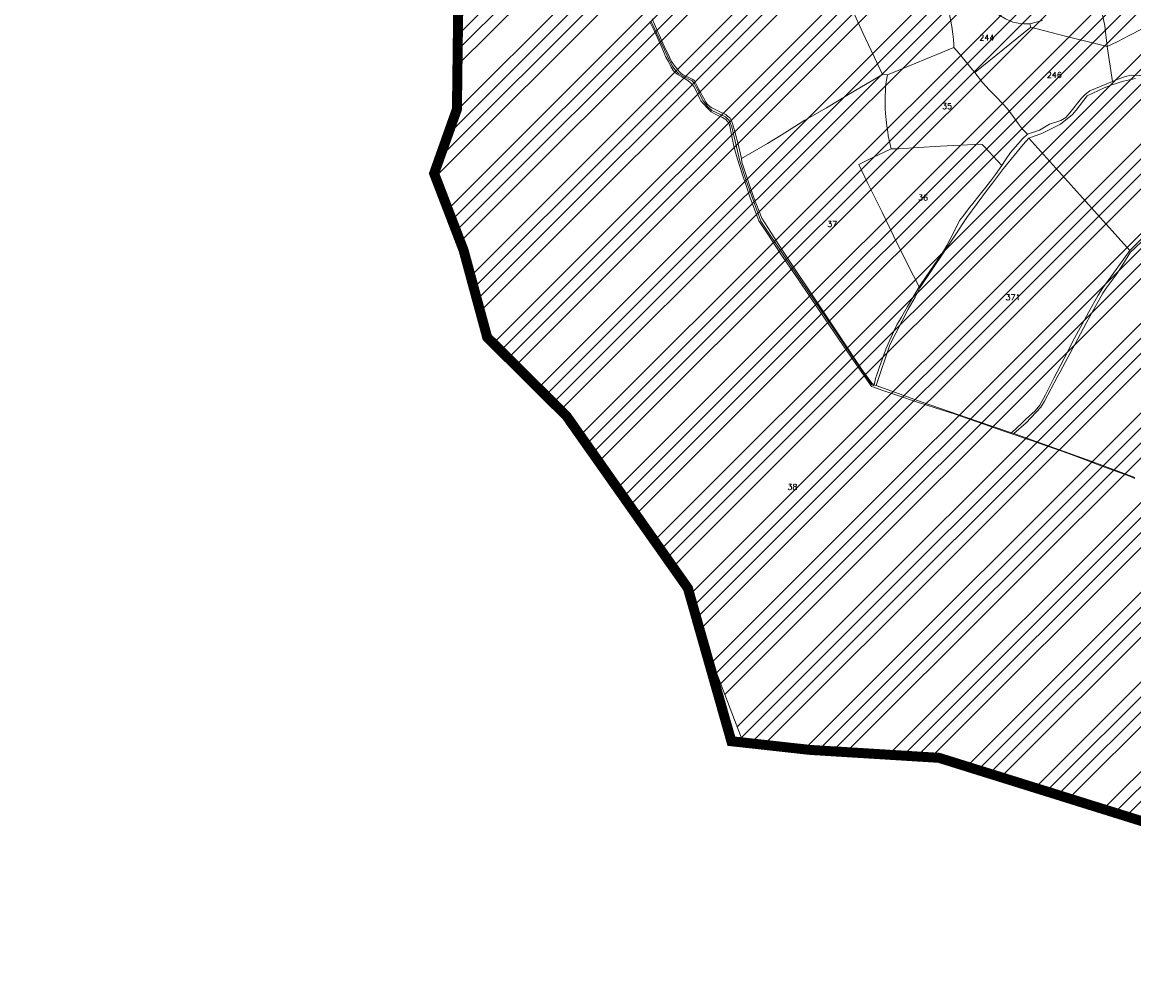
# Model space of a CAD drawing. Header units: metres. Extents: x 578835 to 593571, y 248557 to 255108.
# Tile 18 of 251: x 579947 to 580615, y 251329 to 251908. Entities that reach past the tile are written whole.
import ezdxf

# ---------------------------------------------------------------- set-up
doc = ezdxf.new("R2010")
doc.units = ezdxf.units.M
doc.linetypes.add('CACHEX2', pattern=[0.75, 0.5, -0.25])
doc.linetypes.add('SOLID_LINE', pattern=[0])
for name, color, linetype, lineweight in [('Cad-HYDROGRAPHI_COURS_D_EAU28', 5, 'SOLID_LINE', 0), ('Cad-PARCELLAIRE_PARCELLE1', 250, 'SOLID_LINE', 0), ('Cad-RESEAU_ROUT_AXE_DE_VOIE26', 255, 'SOLID_LINE', 0), ('Cad-TOPONYMIE_NUMERO_DE_PARCELL182', 250, 'SOLID_LINE', 0), ('PLU', 7, 'CACHEX2', 5), ('PPRIF - contour', 10, 'Continuous', 9)]:
    doc.layers.add(name, color=color, linetype=linetype, lineweight=lineweight)
doc.styles.add('TEXTSTYLE_45_11', font='txt.shx', dxfattribs={"oblique": 50})

msp = doc.modelspace()

# ---------------------------------------------------------------- hatches: boundary and pattern name
at = {"layer": 'PPRIF - contour', "lineweight": 15}
h = msp.add_hatch(dxfattribs=at)
h.set_pattern_fill('ANSI34', color=30, scale=2, style=0)
h.paths.add_polyline_path([(583168.56, 249236.59), (583178.02, 249273.37), (583184.15, 249314.36), (583186.86, 249348.54), (583183.82, 249412.65), (583188.31, 249497.75), (583209.56, 249638.59), (583209.57, 249654.16), (583202.87, 249764.69), (583181.22, 249772.54), (583212.18, 249841.81), (583235.33, 249974.64), (583193.51, 249985.09), (583186.04, 250045.54), (583188.28, 250067.18), (583195.8, 250078.07), (583245.78, 250078.37), (583251.01, 250132.85), (583194.25, 250138.82), (583209.94, 250168.32), (583209.19, 250188.47), (583208.21, 250203.8), (583217.43, 250267.61), (583213.64, 250277.41), (583256.98, 250284.74), (583262.34, 250350.34), (583266.18, 250436.39), (583274.5, 250436.7), (583214.43, 250499.33), (583184.56, 250537.39), (583218.91, 250547.09), (583241.07, 250552.07), (583269.68, 250547.09), (583271.18, 250569.48), (583274.91, 250580.67), (583286.48, 250597.77), (583293.66, 250716.62), (583278.73, 250731.44), (583193.67, 250750.25), (583156.78, 250759.28), (583135.71, 250831.5), (583141.39, 250856.49), (583145.69, 250864.01), (583161.1, 250891.6), (583169.34, 250905.21), (583172.57, 250920.26), (583171.49, 250936.38), (583169.31, 250950.6), (583181.85, 251003.26), (583206.95, 251084.03), (583216.62, 251114.12), (583232.39, 251161.77), (583245.29, 251209.41), (583234.54, 251210.94), (583234.1, 251288.09), (583244.66, 251288.39), (583237.9, 251328.73), (583229.54, 251356.01), (583200.13, 251357.42), (583190.46, 251371.39), (583189.74, 251379.63), (583190.1, 251406.14), (583244.22, 251415.82), (583256.04, 251419.04), (583270.74, 251430.86), (583295.47, 251440.89), (583325.21, 251451.64), (583340.94, 251464.43), (583366, 251457.91), (583398.59, 251444.88), (583422.15, 251436.37), (583417.63, 251462.92), (583418.14, 251495.99), (583409.11, 251546.1), (583400.09, 251585.18), (583359.99, 251579.17), (583344.95, 251609.23), (583333.92, 251624.76), (583325.9, 251633.28), (583319.39, 251648.31), (583296.33, 251649.31), (583292.32, 251666.85), (583282.01, 251764.42), (583240.65, 251790.03), (583212.78, 251805.76), (583221.32, 251831.82), (583251.44, 251830.48), (583273.02, 251828.23), (583262.67, 251903.93), (583199.69, 251895.44), (583192.95, 251945.32), (583256.33, 251954.31), (583243.74, 252050.47), (583214.52, 252068.27), (583208.68, 252073.66), (583201.93, 252137.92), (583178.11, 252135.22), (583183.95, 252176.12), (583226.69, 252181.65), (583216.8, 252253.1), (583210.96, 252307.92), (583193.36, 252422.33), (583178.97, 252519.84), (583167.73, 252607.66), (583178.52, 252614.4), (583188.29, 252625.39), (583184.93, 252642.05), (583192.13, 252639.75), (583210.89, 252641.9), (583205.05, 252676.95), (583200.1, 252708.47), (583205.05, 252708.02), (583194.96, 252797.38), (583191.02, 252799.28), (583173.51, 252800.6), (583168.08, 252797.59), (583165.67, 252793.82), (583165.69, 252787.69), (583073.05, 252815.41), (583065.66, 252814.13), (583065.94, 252812.7), (583046.85, 252808.33), (583047.04, 252816.04), (582997.15, 252812.42), (582995.86, 252782.45), (582980.16, 252787.72), (582949.89, 252804.92), (582947.27, 252800.69), (582935.19, 252777.61), (582924.38, 252768.8), (582917.32, 252760.63), (582910.91, 252748.5), (582903.76, 252736.42), (582880, 252724.86), (582817.58, 252706.15), (582782.59, 252696.37), (582747.69, 252696.56), (582653.19, 252726.32), (582583.51, 252736.7), (582547.53, 252745.89), (582391.95, 252693.83), (582342.71, 252696.56), (582258, 252701.11), (582228.89, 252730.03), (582194.3, 252754.65), (582137.15, 252749.12), (582028.37, 252701.22), (581997.03, 252701.83), (581923.09, 252643.99), (581895.44, 252653.82), (581782.97, 252699.88), (581749.17, 252724.45), (581694.48, 252730.59), (581626.87, 252779.73), (581623.69, 252832.13), (581568.99, 252867.14), (581549.94, 252902.76), (581520.9, 252875.84), (581488.95, 252861.1), (581415.1, 252871.66), (581333.97, 252861.22), (581285.87, 252845.9), (581226.26, 252859.41), (581213.27, 252848.96), (581176.79, 252829.19), (581135.62, 252832.26), (581093.83, 252851.3), (581026.18, 252865.71), (580894.22, 252859.98), (580764.18, 252821.75), (580666.25, 252837.89), (580606.97, 252807.31), (580553.37, 252825.96), (580518.38, 252831.19), (580426.24, 252844.58), (580314.78, 252864.48), (580232.54, 252861.61), (580193.34, 252877.86), (579737.68, 252731.06), (579339.29, 252594.91), (579467.34, 252529.95), (579492.26, 252526.53), (579537.88, 252506.87), (579628.29, 252501.98), (579673.34, 252488.27), (579756.55, 252421.24), (579801.62, 252412.32), (579849.52, 252376.66), (579890.09, 252373.24), (579954.11, 252362.98), (580003.08, 252331.22), (580020.69, 252319.86), (580037.79, 252307.65), (580048.55, 252295.44), (580067.12, 252269.55), (580095.49, 252178.46), (580127.66, 252086.63), (580157.22, 252011.67), (580209.32, 251928.46), (580208.41, 251858.24), (580196.24, 251818.11), (580206.29, 251790.3), (580227.07, 251716.54), (580274.53, 251673.98), (580324.82, 251599.61), (580345.2, 251567.99), (580352.27, 251548.44), (580380.56, 251474.57), (580498.13, 251465.11), (580632.34, 251425.65), (580688.87, 251403.81), (580903, 251328.66), (581057.22, 251304.45), (581128.89, 251277.45), (581306.24, 251176.53), (581363.6, 251156.15), (581418.4, 251079.72), (581465.72, 250967.17), (581546.02, 250830.88), (581604.72, 250760.44), (581621.29, 250710.76), (581635.31, 250677.64), (581677.37, 250643.25), (581761.5, 250538.8), (581878.03, 250481.58), (581978.36, 250416.05), (582083.64, 250336.15), (582132.06, 250252.96), (582193.12, 250147.32), (582211.34, 250118.18), (582217.79, 250080.35), (582244.22, 249930.09), (582252.92, 249788.8), (582279.87, 249720.73), (582264.14, 249693.23), (582229.1, 249576.98), (582243.69, 249504.21), (582236.53, 249458.37), (582233.12, 249417.21), (582207.89, 249404.14), (582210.7, 249314.66), (582282.52, 249136.36), (582365.79, 249069.63), (582329.51, 248868.66), (582370.33, 248802.93), (582389.99, 248830.88), (582435.35, 248829.37), (582475.81, 248930.64), (582488.18, 248933.83), (582505.04, 248934.94), (582536.56, 248931.03), (582545.58, 248873.46), (582547.73, 248837.81), (582559.27, 248733.3), (582660.26, 248731.96), (582707.75, 248722.61), (582711.09, 248844.25), (582713.77, 248853.61), (582730.11, 248933.31), (582770.57, 249048.63), (582781.22, 249070.77), (582782.86, 249074.05), (582786.69, 249073.51), (582794.34, 249066.4), (582795.98, 249060.39), (582802, 249037.44), (582837.54, 249029.24), (582847.92, 249019.4), (582859.41, 249022.68), (582870.89, 249021.59), (582882.91, 249029.79), (582897.68, 249024.87), (582894.41, 249004.61), (582898.78, 248991.5), (582903.16, 248984.94), (582914.71, 248986.01), (582980.86, 249040.12), (583036.72, 249107.47), (583089.79, 249152.85), (583096.96, 249144.66), (583169.29, 249123.72), (583150.9, 249178.85), (583158.77, 249200.15)])

# ---------------------------------------------------------------- linework, layer by layer
at = {"layer": 'Cad-HYDROGRAPHI_COURS_D_EAU28'}
for points in [[(580624.07, 251875.31), (580613.49, 251875.66), (580610.08, 251874.93), (580605.12, 251873.18), (580602.26, 251871.84), (580588.72, 251866.25), (580586.15, 251864.36), (580583.8, 251861.94), (580576.63, 251852.99), (580574.22, 251850.22), (580571.31, 251848.53), (580564.57, 251846.3), (580558.44, 251842.67), (580551.23, 251840.17), (580548.33, 251837.37), (580546.59, 251835.56), (580544.03, 251832.66), (580541.17, 251829.31), (580538.17, 251824.83), (580535.81, 251821.51), (580531.98, 251815.95), (580529.09, 251812.04), (580526.27, 251808.34), (580523.73, 251805.12), (580519.32, 251799.63), (580515.89, 251795.33), (580512.39, 251790.81), (580510.38, 251788.3), (580507.29, 251781.8), (580504.87, 251777.14), (580502.8, 251773.29), (580501.35, 251770.83), (580499.39, 251767.77), (580497.11, 251764.35), (580492.98, 251758.43), (580489.53, 251753.46), (580486.95, 251749.69), (580486.14, 251748.5), (580484.21, 251745), (580479.22, 251736.56), (580475.55, 251730.23), (580473.74, 251727.18), (580472.8, 251725.55), (580471.1, 251722.17), (580468.39, 251716.04), (580466.26, 251710.96), (580463.88, 251704.86), (580462.28, 251700.37), (580460.9, 251696.13), (580460.05, 251693.4), (580459.47, 251690.45), (580459.22, 251689.53), (580460.32, 251689.17), (580468.51, 251713.71), (580479.67, 251735.15), (580483.78, 251742.18), (580486.68, 251747.87), (580501.51, 251769.95), (580507.36, 251778.91), (580514.83, 251790.23), (580527.29, 251806.98), (580530.35, 251810.8), (580536.87, 251819.59), (580548.7, 251834.06), (580552.02, 251837.78), (580560.24, 251840.93), (580567.21, 251844.29), (580571.17, 251846.29), (580578.35, 251852.13), (580580.44, 251854.75), (580587.23, 251863.34), (580597.31, 251868.08), (580602.01, 251869.91), (580609.01, 251872.06), (580616.12, 251873.76)], [(580621.74, 251779.26), (580612.74, 251770.38), (580604.46, 251758.99), (580596.55, 251747.96), (580593.71, 251743.5), (580587.98, 251733.1), (580579.54, 251717.57), (580573.23, 251705.35), (580567.03, 251693.57), (580562.1, 251683.47), (580558.73, 251677.28), (580555.81, 251673.92), (580550.13, 251668.76), (580547.85, 251666.45), (580541.65, 251660.7), (580543.09, 251660.26), (580550.39, 251666.66), (580559.32, 251676.21), (580561.58, 251679.75), (580569.05, 251694.08), (580570.99, 251697.47), (580581.46, 251717.29), (580586.54, 251726.63), (580590.9, 251734.68), (580596.58, 251744.74), (580598.57, 251747.58), (580604.56, 251755.77), (580608.95, 251762.49), (580612.94, 251769.17), (580619.67, 251775.3)]]:
    msp.add_lwpolyline(points, dxfattribs=at)
at = {"layer": 'Cad-PARCELLAIRE_PARCELLE1'}
for points in [[(580647.62, 251974.92), (580657.26, 251950.19), (580663.63, 251925.97), (580659.82, 251923.2), (580643.92, 251915.19), (580627.99, 251907.52), (580612.82, 251899.68), (580605.07, 251895.69), (580599.2, 251892.86), (580597.75, 251905.45), (580594.25, 251921.78), (580593.78, 251924.41), (580593.7, 251929.42), (580595.03, 251936.1), (580595.34, 251938.47), (580595.39, 251940.82), (580594.81, 251945.78), (580596.53, 251951.83), (580597.51, 251958.94), (580598.07, 251961.22), (580647.62, 251974.92), (580647.62, 251974.92)], [(580519.64, 251877.24), (580518.27, 251878.9), (580510.19, 251888.82), (580507.09, 251892.36), (580506.95, 251894.12), (580506.77, 251897.24), (580506.42, 251900.44), (580505.8, 251904.96), (580504.95, 251909.23), (580504.19, 251913.41), (580503.3, 251917.23), (580509.27, 251914.83), (580513.96, 251913.88), (580516.53, 251913.65), (580529.63, 251913.84), (580532.68, 251912.76), (580538.15, 251909.54), (580542.42, 251907.66), (580545.69, 251907.04), (580549.18, 251906.66), (580552.66, 251906.5), (580553.23, 251904.54), (580519.64, 251877.24), (580519.64, 251877.24)], [(580599.2, 251892.86), (580569.24, 251900.3), (580553.23, 251904.54), (580519.64, 251877.24), (580524.33, 251871.39), (580528.25, 251866.91), (580532.46, 251862.69), (580536.18, 251858.76), (580539.33, 251855.46), (580542.75, 251850.96), (580545.75, 251846.64), (580548.08, 251843.48), (580550.06, 251841.42), (580551.23, 251840.17), (580558.44, 251842.67), (580564.57, 251846.3), (580571.31, 251848.53), (580574.22, 251850.22), (580576.63, 251852.99), (580583.8, 251861.94), (580586.15, 251864.36), (580588.72, 251866.25), (580602.26, 251871.84), (580599.2, 251892.86), (580599.2, 251892.86)], [(580634.05, 251877.14), (580632.22, 251876.44), (580624.07, 251875.31), (580613.49, 251875.66), (580610.08, 251874.93), (580605.12, 251873.18), (580602.26, 251871.84), (580599.2, 251892.86), (580605.07, 251895.69), (580612.82, 251899.68), (580627.99, 251907.52), (580634.05, 251877.14), (580634.05, 251877.14)], [(580469.45, 251831.49), (580467.57, 251839.25), (580467.38, 251841.57), (580466.69, 251844.98), (580466.52, 251846.97), (580465.88, 251852.6), (580465.82, 251855.38), (580465.81, 251861.51), (580466, 251868.11), (580466.36, 251871.7), (580467.09, 251875.89), (580507.09, 251892.36), (580510.19, 251888.82), (580518.27, 251878.9), (580519.64, 251877.24), (580524.33, 251871.39), (580528.25, 251866.91), (580532.46, 251862.69), (580536.18, 251858.76), (580539.33, 251855.46), (580542.75, 251850.96), (580545.75, 251846.64), (580548.08, 251843.48), (580550.06, 251841.42), (580551.23, 251840.17), (580548.33, 251837.37), (580546.59, 251835.56), (580544.03, 251832.66), (580541.17, 251829.31), (580538.17, 251824.83), (580535.81, 251821.51), (580525.41, 251832.57), (580523.97, 251834.02), (580523.29, 251834.18), (580499.08, 251833.06), (580486.03, 251832.31), (580473.73, 251831.51), (580469.45, 251831.49), (580469.45, 251831.49)], [(580486.14, 251748.5), (580484.21, 251745), (580479.22, 251736.56), (580475.55, 251730.23), (580473.74, 251727.18), (580472.8, 251725.55), (580471.1, 251722.17), (580468.39, 251716.04), (580466.26, 251710.96), (580463.88, 251704.86), (580462.28, 251700.37), (580460.9, 251696.13), (580460.05, 251693.4), (580459.47, 251690.45), (580459.22, 251689.53), (580457.73, 251690.64), (580451.85, 251698.84), (580439.53, 251717.21), (580424.75, 251739.39), (580406.11, 251767.38), (580401.58, 251774.26), (580395.31, 251784.21), (580391.64, 251789.81), (580386.7, 251802.56), (580383.8, 251810.79), (580379.62, 251823.37), (580379.43, 251825.7), (580395.17, 251834.58), (580403.33, 251839.61), (580417.51, 251848.58), (580430.49, 251856.01), (580444.84, 251864.79), (580464.26, 251876.21), (580467.09, 251875.89), (580466.36, 251871.7), (580466, 251868.11), (580465.81, 251861.51), (580465.82, 251855.38), (580465.88, 251852.6), (580466.52, 251846.97), (580466.69, 251844.98), (580467.38, 251841.57), (580467.57, 251839.25), (580469.45, 251831.49), (580458.34, 251826.23), (580449.88, 251821.96), (580455.36, 251810.6), (580463.88, 251793.36), (580470.82, 251779.22), (580479.44, 251761.65), (580486.14, 251748.5), (580486.14, 251748.5)], [(580612.74, 251770.38), (580604.46, 251758.99), (580596.55, 251747.96), (580593.71, 251743.5), (580587.98, 251733.1), (580579.54, 251717.57), (580573.23, 251705.35), (580567.03, 251693.57), (580562.1, 251683.47), (580558.73, 251677.28), (580555.81, 251673.92), (580550.13, 251668.76), (580547.85, 251666.45), (580541.65, 251660.7), (580521.04, 251667.69), (580487.94, 251679.21), (580460.32, 251689.17), (580468.51, 251713.71), (580479.67, 251735.15), (580483.78, 251742.18), (580486.68, 251747.87), (580501.51, 251769.95), (580507.36, 251778.91), (580514.83, 251790.23), (580527.29, 251806.98), (580530.35, 251810.8), (580536.87, 251819.59), (580548.7, 251834.06), (580552.02, 251837.78), (580579.06, 251807.82), (580612.74, 251770.38), (580612.74, 251770.38)], [(580535.81, 251821.51), (580525.41, 251832.57), (580523.97, 251834.02), (580523.29, 251834.18), (580499.08, 251833.06), (580486.03, 251832.31), (580473.73, 251831.51), (580469.45, 251831.49), (580458.34, 251826.23), (580449.88, 251821.96), (580455.36, 251810.6), (580463.88, 251793.36), (580470.82, 251779.22), (580479.44, 251761.65), (580486.14, 251748.5), (580486.95, 251749.69), (580489.53, 251753.46), (580492.98, 251758.43), (580497.11, 251764.35), (580499.39, 251767.77), (580501.35, 251770.83), (580502.8, 251773.29), (580504.87, 251777.14), (580507.29, 251781.8), (580510.38, 251788.3), (580512.39, 251790.81), (580515.89, 251795.33), (580519.32, 251799.63), (580523.73, 251805.12), (580526.27, 251808.34), (580529.09, 251812.04), (580531.98, 251815.95), (580535.81, 251821.51), (580535.81, 251821.51)]]:
    msp.add_lwpolyline(points, close=True, dxfattribs=at)
for points in [[(580442.17, 251923.86), (580452.3, 251901.07), (580464.26, 251876.21), (580444.84, 251864.79), (580430.49, 251856.01), (580417.51, 251848.58), (580403.33, 251839.61), (580395.17, 251834.58), (580379.43, 251825.7), (580379.43, 251825.7), (580379.43, 251825.7), (580377.72, 251833.36), (580375.38, 251841.75), (580374.06, 251846.65), (580373.23, 251848.7), (580372.38, 251849.97), (580371.14, 251850.98), (580370.07, 251852.01), (580367.17, 251853.22), (580363.99, 251854.84), (580361.58, 251855.99), (580360.71, 251856.58), (580359.99, 251857.3), (580358.92, 251858.33), (580357.99, 251859.58), (580356.55, 251862.03), (580354.88, 251865.23), (580353.71, 251867.37), (580352.82, 251869.19), (580351.72, 251871.55), (580351.32, 251872.41), (580350.88, 251872.71), (580349.85, 251873.29), (580347.35, 251874.53), (580345.13, 251875.58), (580344, 251876.15), (580343.12, 251876.86), (580342.23, 251877.67), (580341.23, 251878.82), (580339.56, 251881.02), (580338.35, 251882.59), (580337.51, 251883.97), (580336.14, 251886.53), (580332.94, 251893.18), (580329.27, 251901.68), (580325.74, 251909.52)], [(580442.17, 251923.86), (580452.3, 251901.07), (580464.26, 251876.21), (580467.09, 251875.89), (580507.09, 251892.36), (580506.95, 251894.12), (580506.77, 251897.24), (580506.42, 251900.44), (580505.8, 251904.96), (580504.95, 251909.23)], [(580560.4, 251908.48), (580552.66, 251906.5), (580552.66, 251906.5), (580552.66, 251906.5), (580553.23, 251904.54), (580569.24, 251900.3), (580599.2, 251892.86), (580597.75, 251905.45), (580594.25, 251921.78)], [(580208.91, 251915.88), (580208.79, 251899.49), (580208.75, 251890.01), (580208.62, 251874.73), (580208.75, 251864.15), (580209.12, 251859.73), (580208.73, 251857.35), (580208.42, 251855.2), (580206.38, 251850.02), (580202.49, 251842.23), (580198.84, 251834.68), (580196.28, 251823.66), (580194.73, 251816.62), (580194.08, 251814.45), (580194.19, 251813.12), (580196.13, 251808.6), (580203.61, 251790.94), (580208.48, 251779.97), (580212.48, 251770.5), (580212.26, 251765.13), (580213.21, 251761.64), (580215.59, 251753.81), (580218.82, 251742.71), (580221.15, 251735.55), (580224.29, 251725.44), (580226.63, 251718.16), (580228.36, 251716.19), (580232.42, 251712.85), (580235.12, 251710.18), (580240.98, 251704.19), (580250.11, 251694.47), (580257.4, 251687.06), (580265.19, 251679.56), (580274.33, 251670.74), (580279.59, 251665.05), (580281.58, 251661.86), (580291.89, 251646.89), (580295.56, 251642.29), (580303.56, 251631.36), (580313.42, 251616.91), (580321.31, 251605.19), (580330.78, 251591.38), (580341.02, 251576.28), (580347.2, 251567.33), (580350.42, 251562.35), (580352.46, 251555.61), (580354.15, 251549.07), (580355.82, 251541.95), (580357.14, 251538.05), (580362.75, 251522.02), (580364.33, 251516.81), (580366.11, 251508.36), (580368.25, 251497.4), (580369.81, 251489.51), (580372.08, 251478.99), (580373.3, 251475.31), (580385.68, 251474.1), (580394.67, 251473.06), (580407.48, 251471.67), (580420.47, 251470.07), (580441.27, 251467.68), (580456.68, 251465.83), (580461.17, 251465.43), (580463.31, 251465.38), (580474.2, 251465.29), (580486.07, 251465.26), (580498.01, 251465.37), (580500.99, 251465.27), (580503.82, 251465.06), (580506.34, 251464.5), (580509.71, 251463.55), (580513.94, 251462.23), (580524.94, 251458.79), (580541.8, 251453.28), (580557.74, 251447.92), (580576.48, 251441.67), (580598.25, 251434.55), (580609.71, 251430.6), (580609.71, 251430.6), (580609.71, 251430.6), (580621.06, 251426.87)], [(580615.8, 251633.31), (580612.64, 251634.61), (580606.52, 251636.89), (580595.89, 251640.68), (580585.6, 251644.63), (580577.52, 251647.63), (580568.43, 251650.88), (580561.46, 251653.32), (580554.33, 251655.85), (580551.03, 251656.91), (580543.73, 251659.43), (580537.11, 251661.77), (580525.06, 251665.91), (580515.89, 251669.16), (580508.34, 251671.76), (580495.89, 251675.74), (580485.89, 251679.04), (580472.76, 251683.41), (580463.84, 251686.46), (580459.01, 251688.18), (580457.65, 251688.52), (580456.36, 251690.3), (580445.01, 251706.86), (580435.44, 251720.77), (580426.35, 251734.06), (580413.86, 251752.43), (580403.16, 251768.14), (580394.87, 251780.72), (580389.79, 251788.21), (580388.71, 251791.36), (580387.23, 251795.25), (580384.77, 251801.95), (580382.05, 251809.98), (580380.3, 251815.18), (580378.21, 251821.48), (580376.42, 251827.24), (580374.93, 251833.13), (580373.56, 251839.81), (580372.39, 251844.96), (580371.96, 251846.26), (580371.45, 251847.44), (580370.71, 251848.27), (580369.98, 251849.11), (580368, 251850.17), (580364.05, 251852.06), (580361.2, 251853.73), (580360.29, 251854.76), (580359.13, 251855.78), (580356.34, 251858.67), (580354.97, 251860.23), (580354.37, 251861.41), (580353.13, 251864.54), (580351.73, 251867.43), (580350.86, 251868.91), (580349.86, 251870.06), (580348.86, 251871.2), (580347.28, 251872.41), (580343.55, 251874.66), (580340.85, 251876.34), (580339.73, 251877.02), (580338.62, 251878.38), (580337.28, 251880.61), (580335.69, 251883.93), (580333.88, 251886.9), (580333.25, 251888.52), (580331.08, 251893.8), (580326.97, 251902.6), (580324.32, 251907.73)], [(580621.74, 251779.26), (580612.74, 251770.38), (580579.06, 251807.82), (580552.02, 251837.78), (580560.24, 251840.93), (580567.21, 251844.29), (580571.17, 251846.29), (580578.35, 251852.13), (580580.44, 251854.75), (580587.23, 251863.34), (580597.31, 251868.08), (580602.01, 251869.91), (580609.01, 251872.06), (580616.12, 251873.76)], [(580615.75, 251633.86), (580589.55, 251643.61), (580543.09, 251660.26), (580550.39, 251666.66), (580559.32, 251676.21), (580561.58, 251679.75), (580569.05, 251694.08), (580570.99, 251697.47), (580581.46, 251717.29), (580586.54, 251726.63), (580590.9, 251734.68), (580596.58, 251744.74), (580598.57, 251747.58), (580604.56, 251755.77), (580608.95, 251762.49), (580612.94, 251769.17), (580619.67, 251775.3)]]:
    msp.add_lwpolyline(points, dxfattribs=at)
at = {"layer": 'Cad-RESEAU_ROUT_AXE_DE_VOIE26'}
msp.add_lwpolyline([(580459.24, 251689.06), (580457.51, 251689.83), (580440.87, 251714.19), (580405.21, 251766.76), (580391.07, 251788.03), (580382.23, 251812.32), (580378.48, 251823.99), (580373.66, 251844.67), (580372.13, 251848.51), (580369.91, 251850.62), (580361.66, 251854.56), (580359.06, 251856.96), (580356.37, 251860.23), (580354.26, 251864.46), (580351.18, 251870.5), (580349.82, 251872.27), (580344.33, 251875.15), (580341.75, 251876.6), (580340.02, 251878.32), (580337.81, 251881.39), (580334.74, 251887.54), (580325.21, 251907.95)], dxfattribs=at)
at = {"layer": 'PLU', "color": 7, "ltscale": 2, "const_width": 6}
msp.add_lwpolyline([(580621.14, 251426.94), (580498.07, 251465.37), (580420.51, 251470.14), (580373.38, 251475.35), (580347.27, 251567.3), (580274.37, 251670.78), (580226.68, 251718.16), (580212.5, 251770.5), (580194.8, 251816.65), (580208.51, 251855.28), (580209.39, 251925.78)], dxfattribs=at)
at = {"layer": 'PPRIF - contour', "flags": 128}
msp.add_lwpolyline([(579890.09, 252373.24), (579954.11, 252362.98), (580003.08, 252331.22), (580020.69, 252319.86), (580037.79, 252307.65), (580048.55, 252295.44), (580067.12, 252269.55), (580095.49, 252178.46), (580127.66, 252086.63), (580157.22, 252011.67), (580209.32, 251928.46), (580208.41, 251858.24), (580196.24, 251818.11), (580206.29, 251790.3), (580227.07, 251716.54), (580274.53, 251673.98), (580324.82, 251599.61), (580345.2, 251567.99), (580352.27, 251548.44), (580352.27, 251548.44), (580380.56, 251474.57), (580498.13, 251465.11), (580632.34, 251425.65)], dxfattribs=at)

# ---------------------------------------------------------------- texts
at = {"layer": 'Cad-TOPONYMIE_NUMERO_DE_PARCELL182', "style": 'TEXTSTYLE_45_11'}
for s, p in [('244', (580522.32, 251896.52)), ('246', (580562.88, 251874.13)), ('35', (580499.94, 251855.31)), ('36', (580485.55, 251800.4)), ('37', (580430.9, 251784.49)), ('371', (580538.08, 251740.44)), ('38', (580407.04, 251626.46))]:
    msp.add_text(s, height=3.491, rotation=359.58868, dxfattribs=at).set_placement(p)

doc.saveas('drawing.dxf')
